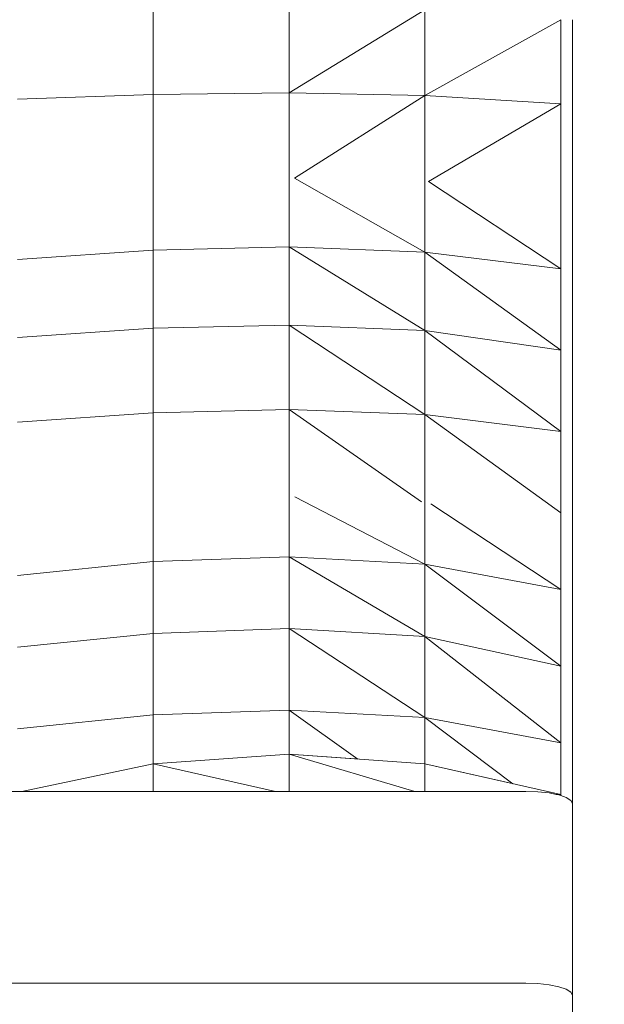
# Model space of a CAD drawing. Header units: millimetres. Extents: x -30280 to 100171, y -17460 to 4378.
# Tile 133 of 136: x 71432 to 71632, y -13092 to -12755. Entities that reach past the tile are written whole.
import ezdxf

# ---------------------------------------------------------------- set-up
doc = ezdxf.new("R2010")
doc.units = ezdxf.units.MM
doc.header["$MEASUREMENT"] = 0
doc.linetypes.add('Wipeout_Contour', pattern=[1000, 0, -1000])
doc.layers.add('Nuevo_09_EI_Mobiliari general', color=7, linetype='Continuous')
doc.layers.add('Nuevo_Ventanas Archicad', color=7, linetype='Continuous')
doc.layers.add('Nuevo_09_EI_Mobiliari general_Pluma_Nº__1', color=7, linetype='Continuous', lineweight=5)

# ---------------------------------------------------------------- blocks, each defined once
blk = doc.blocks.new('Elem Sección_266_3', base_point=(91863.52, -13459.98))
at = {"color": 254, "linetype": 'Wipeout_Contour', "lineweight": 0, "ltscale": 6281358.087819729}
blk.add_wipeout([(70779.33, -11399.98), (70779.33, -13409.98), (70885.03, -13409.98), (70885.03, -13222.72), (70869.03, -13222.72), (70869.03, -13105.29), (70869.03, -13083.96), (70869.03, -12765.01), (70869.03, -12755.4), (70869.03, -12709.76), (70869.57, -12705.67), (70871.17, -12701.85), (70873.03, -12699.46), (70873.03, -12697.89), (70874.61, -12697.89), (70877.03, -12696.05), (70880.89, -12694.47), (70885.03, -12693.93), (71605.03, -12693.93), (71609.17, -12694.47), (71613.03, -12696.05), (71615.45, -12697.89), (71617.03, -12697.89), (71617.03, -12699.46), (71618.88, -12701.85), (71620.48, -12705.67), (71621.03, -12709.76), (71621.03, -12755.4), (71621.03, -12765.01), (71621.03, -13083.96), (71621.03, -13105.29), (71621.03, -13222.72), (71605.03, -13222.72), (71605.03, -13409.98), (71819.32, -13409.98), (71819.32, -13222.72), (71803.32, -13222.72), (71803.32, -13158.54), (71803.32, -13115.54), (71803.32, -13083.96), (71803.32, -13077.32), (71803.32, -12765.01), (71803.32, -12755.4), (71803.32, -12709.76), (71803.87, -12705.67), (71805.47, -12701.85), (71807.32, -12699.46), (71807.32, -12697.89), (71808.9, -12697.89), (71811.32, -12696.05), (71815.18, -12694.47), (71819.32, -12693.93), (72539.32, -12693.93), (72543.46, -12694.47), (72547.32, -12696.05), (72549.74, -12697.89), (72551.32, -12697.89), (72551.32, -12699.46), (72553.18, -12701.85), (72554.78, -12705.67), (72555.32, -12709.76), (72555.32, -12755.4), (72555.32, -12765.01), (72555.32, -13077.32), (72555.32, -13083.96), (72555.32, -13115.54), (72555.32, -13158.54), (72555.32, -13222.72), (72539.32, -13222.72), (72539.32, -13409.98), (72718.36, -13409.98), (72718.36, -13222.72), (72702.36, -13222.72), (72702.36, -13158.54), (72702.36, -13139.56), (72702.36, -12709.76), (72702.9, -12705.67), (72704.5, -12701.85), (72706.36, -12699.46), (72706.36, -12697.89), (72707.94, -12697.89), (72710.36, -12696.05), (72714.22, -12694.47), (72718.36, -12693.93), (72752.42, -12693.93), (72752.42, -11399.98)], dxfattribs=at).dxf.layer = 'Nuevo_Ventanas Archicad'
blk = doc.blocks.new('Elem Sección_271_3', base_point=(91863.52, -13459.98))
at = {"color": 254, "linetype": 'Wipeout_Contour', "lineweight": 0, "ltscale": 218195.593169}
blk.add_wipeout([(71617.03, -12755.4), (71570.53, -12781.32), (71617.03, -12784.16)], dxfattribs=at).dxf.layer = 'Nuevo_09_EI_Mobiliari general'
at = {"color": 254, "linetype": 'Wipeout_Contour', "lineweight": 0, "ltscale": 218138.656276}
blk.add_wipeout([(71567.03, -13019.55), (71524.03, -13006.83), (71524.03, -13019.55)], dxfattribs=at).dxf.layer = 'Nuevo_09_EI_Mobiliari general'
at = {"color": 254, "linetype": 'Wipeout_Contour', "lineweight": 0, "ltscale": 218000.919611}
blk.add_wipeout([(71519.43, -13019.55), (71477.53, -13010.11), (71477.53, -13019.55)], dxfattribs=at).dxf.layer = 'Nuevo_09_EI_Mobiliari general'
at = {"color": 254, "linetype": 'Wipeout_Contour', "lineweight": 0, "ltscale": 509417.655805}
blk.add_wipeout([(71617.03, -13020.58), (71570.53, -13010.11), (71570.53, -13019.55), (71605.03, -13019.55), (71609.17, -13019.69), (71613.03, -13020.1), (71615.45, -13020.58)], dxfattribs=at).dxf.layer = 'Nuevo_09_EI_Mobiliari general'
at = {"color": 254, "linetype": 'Wipeout_Contour', "lineweight": 0, "ltscale": 291204.181576}
blk.add_wipeout([(71621.03, -13089.34), (71621.03, -13023.69), (71620.48, -13022.62), (71620.48, -13088.27)], dxfattribs=at).dxf.layer = 'Nuevo_09_EI_Mobiliari general'
at = {"color": 254, "linetype": 'Wipeout_Contour', "lineweight": 0, "ltscale": 218145.028366}
blk.add_wipeout([(71617.03, -12755.4), (71570.53, -12752.07), (71570.53, -12781.32)], dxfattribs=at).dxf.layer = 'Nuevo_09_EI_Mobiliari general'
at = {"color": 254, "linetype": 'Wipeout_Contour', "lineweight": 0, "ltscale": 290926.36885}
blk.add_wipeout([(71524.03, -13006.83), (71567.03, -13019.55), (71570.53, -13019.55), (71570.53, -13010.11)], dxfattribs=at).dxf.layer = 'Nuevo_09_EI_Mobiliari general'
at = {"color": 254, "linetype": 'Wipeout_Contour', "lineweight": 0, "ltscale": 291161.343842}
blk.add_wipeout([(71617.03, -13020.58), (71615.45, -13020.58), (71616.34, -13020.76), (71617.03, -13020.99)], dxfattribs=at).dxf.layer = 'Nuevo_09_EI_Mobiliari general'
at = {"color": 254, "linetype": 'Wipeout_Contour', "lineweight": 0, "ltscale": 291199.221631}
blk.add_wipeout([(71620.48, -13088.27), (71620.48, -13022.62), (71618.88, -13021.62), (71618.88, -13087.27)], dxfattribs=at).dxf.layer = 'Nuevo_09_EI_Mobiliari general'
at = {"color": 254, "linetype": 'Wipeout_Contour', "lineweight": 0, "ltscale": 218258.813269}
blk.add_wipeout([(71570.53, -13010.11), (71600.69, -13016.91), (71570.53, -12994.29)], dxfattribs=at).dxf.layer = 'Nuevo_09_EI_Mobiliari general'
at = {"color": 254, "linetype": 'Wipeout_Contour', "lineweight": 0, "ltscale": 290742.317841}
blk.add_wipeout([(71477.53, -13010.11), (71519.43, -13019.55), (71524.03, -13019.55), (71524.03, -13006.83)], dxfattribs=at).dxf.layer = 'Nuevo_09_EI_Mobiliari general'
at = {"color": 254, "linetype": 'Wipeout_Contour', "lineweight": 0, "ltscale": 291190.408218}
blk.add_wipeout([(71618.88, -13087.27), (71618.88, -13021.62), (71616.34, -13020.76), (71616.34, -13086.41)], dxfattribs=at).dxf.layer = 'Nuevo_09_EI_Mobiliari general'
at = {"color": 254, "linetype": 'Wipeout_Contour', "lineweight": 0, "ltscale": 218112.557153}
blk.add_wipeout([(71524.03, -12991.7), (71524.03, -13006.83), (71547.59, -13008.5)], dxfattribs=at).dxf.layer = 'Nuevo_09_EI_Mobiliari general'
at = {"color": 254, "linetype": 'Wipeout_Contour', "lineweight": 0, "ltscale": 217914.456302}
blk.add_wipeout([(71432.55, -13019.55), (71477.53, -13019.55), (71477.53, -13010.11)], dxfattribs=at).dxf.layer = 'Nuevo_09_EI_Mobiliari general'
at = {"color": 254, "linetype": 'Wipeout_Contour', "lineweight": 0, "ltscale": 291178.34193}
blk.add_wipeout([(71616.34, -13086.41), (71616.34, -13020.76), (71613.03, -13020.1), (71613.03, -13085.75)], dxfattribs=at).dxf.layer = 'Nuevo_09_EI_Mobiliari general'
at = {"color": 254, "linetype": 'Wipeout_Contour', "lineweight": 0, "ltscale": 291163.845053}
blk.add_wipeout([(71613.03, -13085.75), (71613.03, -13020.1), (71609.17, -13019.69), (71609.17, -13085.34)], dxfattribs=at).dxf.layer = 'Nuevo_09_EI_Mobiliari general'
at = {"color": 254, "linetype": 'Wipeout_Contour', "lineweight": 0, "ltscale": 291147.905532}
blk.add_wipeout([(71609.17, -13085.34), (71609.17, -13019.69), (71605.03, -13019.55), (71605.03, -13085.2)], dxfattribs=at).dxf.layer = 'Nuevo_09_EI_Mobiliari general'
at = {"color": 254, "linetype": 'Wipeout_Contour', "lineweight": 0, "ltscale": 289723.283527}
blk.add_wipeout([(71605.03, -13085.2), (71605.03, -13019.55), (70885.03, -13019.55), (70885.03, -13085.2)], dxfattribs=at).dxf.layer = 'Nuevo_09_EI_Mobiliari general'
at = {"color": 254, "linetype": 'Wipeout_Contour', "lineweight": 0, "ltscale": 291093.177194}
blk.add_wipeout([(71617.03, -13002.91), (71570.53, -12994.29), (71600.69, -13016.91), (71617.03, -13020.58)], dxfattribs=at).dxf.layer = 'Nuevo_09_EI_Mobiliari general'
at = {"color": 254, "linetype": 'Wipeout_Contour', "lineweight": 0, "ltscale": 3766830.649187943}
blk.add_wipeout([(70869.03, -13158.54), (70885.03, -13158.54), (70885.03, -13096.58), (70935.03, -13096.58), (70935.03, -13095.52), (70982.72, -13095.52), (70982.72, -13096.58), (71016.79, -13096.58), (71016.79, -13095.52), (71064.48, -13095.52), (71064.48, -13096.58), (71098.54, -13096.58), (71098.54, -13095.52), (71146.24, -13095.52), (71146.24, -13096.58), (71180.3, -13096.58), (71180.3, -13095.52), (71227.99, -13095.52), (71227.99, -13096.58), (71262.06, -13096.58), (71262.06, -13095.52), (71309.75, -13095.52), (71309.75, -13096.58), (71343.82, -13096.58), (71343.82, -13095.52), (71391.51, -13095.52), (71391.51, -13096.58), (71425.58, -13096.58), (71425.58, -13095.52), (71473.27, -13095.52), (71473.27, -13096.58), (71507.34, -13096.58), (71507.34, -13095.52), (71555.03, -13095.52), (71555.03, -13096.58), (71605.03, -13096.58), (71605.03, -13158.54), (71621.03, -13158.54), (71621.03, -13089.34), (71620.48, -13088.27), (71618.88, -13087.27), (71616.34, -13086.41), (71613.03, -13085.75), (71609.17, -13085.34), (71605.03, -13085.2), (70885.03, -13085.2), (70880.89, -13085.34), (70877.03, -13085.75), (70873.71, -13086.41), (70871.17, -13087.27), (70869.57, -13088.27), (70869.03, -13089.34)], dxfattribs=at).dxf.layer = 'Nuevo_09_EI_Mobiliari general'
at = {"layer": 'Nuevo_09_EI_Mobiliari general_Pluma_Nº__1', "color": 7, "linetype": 'Continuous', "lineweight": 5}
for p, q in [((71609.17, -13019.69), (71605.03, -13019.55)), ((71613.03, -13020.1), (71609.17, -13019.69)), ((71605.03, -13085.2), (70885.03, -13085.2)), ((71609.17, -13085.34), (71605.03, -13085.2)), ((71613.03, -13085.75), (71609.17, -13085.34)), ((71616.34, -13086.41), (71613.03, -13085.75)), ((71618.88, -13087.27), (71616.34, -13086.41)), ((71620.48, -13088.27), (71618.88, -13087.27)), ((71621.03, -13089.34), (71620.48, -13088.27)), ((71621.03, -13158.54), (71621.03, -13089.34))]:
    blk.add_line(p, q, dxfattribs=at)
at = {"color": 254, "linetype": 'Wipeout_Contour', "lineweight": 0, "ltscale": 290898.420927}
blk.add_wipeout([(71570.53, -12994.29), (71524.03, -12991.7), (71547.59, -13008.5), (71570.53, -13010.11)], dxfattribs=at).dxf.layer = 'Nuevo_09_EI_Mobiliari general'
at = {"layer": 'Nuevo_09_EI_Mobiliari general_Pluma_Nº__1', "color": 7, "linetype": 'Continuous', "lineweight": 5}
blk.add_line((71570.53, -13019.55), (71570.53, -13010.11), dxfattribs=at)
at = {"color": 254, "linetype": 'Wipeout_Contour', "lineweight": 0, "ltscale": 218264.626044}
blk.add_wipeout([(71617.03, -13002.91), (71570.53, -12966.57), (71570.53, -12994.29)], dxfattribs=at).dxf.layer = 'Nuevo_09_EI_Mobiliari general'
at = {"color": 254, "linetype": 'Wipeout_Contour', "lineweight": 0, "ltscale": 290692.238457}
blk.add_wipeout([(71524.03, -12991.7), (71477.53, -12993.33), (71477.53, -13010.11), (71524.03, -13006.83)], dxfattribs=at).dxf.layer = 'Nuevo_09_EI_Mobiliari general'
at = {"layer": 'Nuevo_09_EI_Mobiliari general_Pluma_Nº__1', "color": 7, "linetype": 'Continuous', "lineweight": 5}
for p in [(71570.53, -13010.11), (71524.03, -13019.55), (71567.03, -13019.55)]:
    blk.add_line(p, (71524.03, -13006.83), dxfattribs=at)
at = {"color": 254, "linetype": 'Wipeout_Contour', "lineweight": 0, "ltscale": 218306.164796}
blk.add_wipeout([(71617.03, -13002.91), (71617.03, -12976.67), (71570.53, -12966.57)], dxfattribs=at).dxf.layer = 'Nuevo_09_EI_Mobiliari general'
at = {"color": 254, "linetype": 'Wipeout_Contour', "lineweight": 0, "ltscale": 363122.5504}
blk.add_wipeout([(71431.03, -12998.12), (71431.03, -13019.55), (71432.55, -13019.55), (71477.53, -13010.11), (71477.53, -12993.33)], dxfattribs=at).dxf.layer = 'Nuevo_09_EI_Mobiliari general'
at = {"layer": 'Nuevo_09_EI_Mobiliari general_Pluma_Nº__1', "color": 7, "linetype": 'Continuous', "lineweight": 5}
for p, q in [((71524.03, -13006.83), (71477.53, -13010.11)), ((71477.53, -13010.11), (71432.55, -13019.55)), ((71477.53, -13019.55), (71477.53, -13010.11)), ((71519.43, -13019.55), (71477.53, -13010.11)), ((71605.03, -13019.55), (70885.03, -13019.55))]:
    blk.add_line(p, q, dxfattribs=at)
at = {"color": 254, "linetype": 'Wipeout_Contour', "lineweight": 0, "ltscale": 218124.899665}
blk.add_wipeout([(71570.53, -12994.29), (71524.03, -12963.82), (71524.03, -12991.7)], dxfattribs=at).dxf.layer = 'Nuevo_09_EI_Mobiliari general'
at = {"color": 254, "linetype": 'Wipeout_Contour', "lineweight": 0, "ltscale": 218165.037405}
blk.add_wipeout([(71570.53, -12994.29), (71570.53, -12966.57), (71524.03, -12963.82)], dxfattribs=at).dxf.layer = 'Nuevo_09_EI_Mobiliari general'
at = {"layer": 'Nuevo_09_EI_Mobiliari general_Pluma_Nº__1', "color": 7, "linetype": 'Continuous', "lineweight": 5}
for p in [(71570.53, -13010.11), (71600.69, -13016.91)]:
    blk.add_line(p, (71570.53, -12994.29), dxfattribs=at)
at = {"color": 254, "linetype": 'Wipeout_Contour', "lineweight": 0, "ltscale": 218250.57422}
blk.add_wipeout([(71617.03, -12976.67), (71570.53, -12941.8), (71570.53, -12966.57)], dxfattribs=at).dxf.layer = 'Nuevo_09_EI_Mobiliari general'
at = {"color": 254, "linetype": 'Wipeout_Contour', "lineweight": 0, "ltscale": 290676.585771}
blk.add_wipeout([(71524.03, -12991.7), (71524.03, -12963.82), (71477.53, -12965.45), (71477.53, -12993.33)], dxfattribs=at).dxf.layer = 'Nuevo_09_EI_Mobiliari general'
at = {"layer": 'Nuevo_09_EI_Mobiliari general_Pluma_Nº__1', "color": 7, "linetype": 'Continuous', "lineweight": 5}
for p in [(71570.53, -12994.29), (71524.03, -13006.83), (71547.59, -13008.5)]:
    blk.add_line(p, (71524.03, -12991.7), dxfattribs=at)
at = {"color": 254, "linetype": 'Wipeout_Contour', "lineweight": 0, "ltscale": 218292.387919}
blk.add_wipeout([(71617.03, -12976.67), (71617.03, -12950.42), (71570.53, -12941.8)], dxfattribs=at).dxf.layer = 'Nuevo_09_EI_Mobiliari general'
at = {"color": 254, "linetype": 'Wipeout_Contour', "lineweight": 0, "ltscale": 290495.875306}
blk.add_wipeout([(71477.53, -12993.33), (71477.53, -12965.45), (71431.03, -12970.24), (71431.03, -12998.12)], dxfattribs=at).dxf.layer = 'Nuevo_09_EI_Mobiliari general'
at = {"layer": 'Nuevo_09_EI_Mobiliari general_Pluma_Nº__1', "color": 7, "linetype": 'Continuous', "lineweight": 5}
for p, q in [((71524.03, -12991.7), (71477.53, -12993.33)), ((71477.53, -12993.33), (71431.03, -12998.12)), ((71477.53, -13010.11), (71477.53, -12993.33))]:
    blk.add_line(p, q, dxfattribs=at)
at = {"color": 254, "linetype": 'Wipeout_Contour', "lineweight": 0, "ltscale": 218110.588413}
blk.add_wipeout([(71570.53, -12966.57), (71524.03, -12939.21), (71524.03, -12963.82)], dxfattribs=at).dxf.layer = 'Nuevo_09_EI_Mobiliari general'
at = {"color": 254, "linetype": 'Wipeout_Contour', "lineweight": 0, "ltscale": 218151.294101}
blk.add_wipeout([(71570.53, -12966.57), (71570.53, -12941.8), (71524.03, -12939.21)], dxfattribs=at).dxf.layer = 'Nuevo_09_EI_Mobiliari general'
at = {"layer": 'Nuevo_09_EI_Mobiliari general_Pluma_Nº__1', "color": 7, "linetype": 'Continuous', "lineweight": 5}
blk.add_line((71570.53, -12994.29), (71570.53, -12966.57), dxfattribs=at)
at = {"color": 254, "linetype": 'Wipeout_Contour', "lineweight": 0, "ltscale": 290967.561138}
blk.add_wipeout([(71570.53, -12920.45), (71570.53, -12941.8), (71617.03, -12950.42), (71572.51, -12921.17)], dxfattribs=at).dxf.layer = 'Nuevo_09_EI_Mobiliari general'
at = {"color": 254, "linetype": 'Wipeout_Contour', "lineweight": 0, "ltscale": 290657.853459}
blk.add_wipeout([(71524.03, -12963.82), (71524.03, -12939.21), (71477.53, -12940.84), (71477.53, -12965.45)], dxfattribs=at).dxf.layer = 'Nuevo_09_EI_Mobiliari general'
at = {"layer": 'Nuevo_09_EI_Mobiliari general_Pluma_Nº__1', "color": 7, "linetype": 'Continuous', "lineweight": 5}
for p in [(71570.53, -12966.57), (71524.03, -12991.7), (71570.53, -12994.29)]:
    blk.add_line(p, (71524.03, -12963.82), dxfattribs=at)
at = {"color": 254, "linetype": 'Wipeout_Contour', "lineweight": 0, "ltscale": 290781.736854}
blk.add_wipeout([(71525.94, -12918.74), (71524.03, -12918.61), (71524.03, -12939.21), (71570.53, -12941.8)], dxfattribs=at).dxf.layer = 'Nuevo_09_EI_Mobiliari general'
at = {"color": 254, "linetype": 'Wipeout_Contour', "lineweight": 0, "ltscale": 218281.304086}
blk.add_wipeout([(71572.51, -12921.17), (71617.03, -12950.42), (71617.03, -12924.18)], dxfattribs=at).dxf.layer = 'Nuevo_09_EI_Mobiliari general'
at = {"color": 254, "linetype": 'Wipeout_Contour', "lineweight": 0, "ltscale": 290477.126695}
blk.add_wipeout([(71477.53, -12965.45), (71477.53, -12940.84), (71431.03, -12945.63), (71431.03, -12970.24)], dxfattribs=at).dxf.layer = 'Nuevo_09_EI_Mobiliari general'
at = {"layer": 'Nuevo_09_EI_Mobiliari general_Pluma_Nº__1', "color": 7, "linetype": 'Continuous', "lineweight": 5}
for p, q in [((71524.03, -12963.82), (71477.53, -12965.45)), ((71477.53, -12965.45), (71431.03, -12970.24)), ((71477.53, -12993.33), (71477.53, -12965.45))]:
    blk.add_line(p, q, dxfattribs=at)
at = {"color": 254, "linetype": 'Wipeout_Contour', "lineweight": 0, "ltscale": 290641.709452}
blk.add_wipeout([(71524.03, -12939.21), (71524.03, -12918.61), (71477.53, -12920.03), (71477.53, -12940.84)], dxfattribs=at).dxf.layer = 'Nuevo_09_EI_Mobiliari general'
at = {"color": 254, "linetype": 'Wipeout_Contour', "lineweight": 0, "ltscale": 290867.01943}
blk.add_wipeout([(71525.94, -12918.74), (71570.53, -12941.8), (71570.53, -12920.45), (71569.32, -12920.43)], dxfattribs=at).dxf.layer = 'Nuevo_09_EI_Mobiliari general'
at = {"layer": 'Nuevo_09_EI_Mobiliari general_Pluma_Nº__1', "color": 7, "linetype": 'Continuous', "lineweight": 5}
for p, q in [((71570.53, -12941.8), (71524.03, -12939.21)), ((71524.03, -12963.82), (71524.03, -12939.21)), ((71570.53, -12966.57), (71524.03, -12939.21)), ((71570.53, -12966.57), (71570.53, -12941.8))]:
    blk.add_line(p, q, dxfattribs=at)
at = {"color": 254, "linetype": 'Wipeout_Contour', "lineweight": 0, "ltscale": 290953.985046}
blk.add_wipeout([(71570.53, -12890.56), (71570.53, -12920.45), (71572.51, -12921.17), (71617.03, -12924.18)], dxfattribs=at).dxf.layer = 'Nuevo_09_EI_Mobiliari general'
at = {"color": 254, "linetype": 'Wipeout_Contour', "lineweight": 0, "ltscale": 290460.812847}
blk.add_wipeout([(71477.53, -12920.03), (71431.03, -12924.18), (71431.03, -12945.63), (71477.53, -12940.84)], dxfattribs=at).dxf.layer = 'Nuevo_09_EI_Mobiliari general'
at = {"layer": 'Nuevo_09_EI_Mobiliari general_Pluma_Nº__1', "color": 7, "linetype": 'Continuous', "lineweight": 5}
for p, q in [((71477.53, -12940.84), (71431.03, -12945.63)), ((71524.03, -12939.21), (71477.53, -12940.84)), ((71477.53, -12965.45), (71477.53, -12940.84))]:
    blk.add_line(p, q, dxfattribs=at)
at = {"color": 254, "linetype": 'Wipeout_Contour', "lineweight": 0, "ltscale": 218264.33474}
blk.add_wipeout([(71570.53, -12890.56), (71617.03, -12924.18), (71617.03, -12896.36)], dxfattribs=at).dxf.layer = 'Nuevo_09_EI_Mobiliari general'
at = {"color": 254, "linetype": 'Wipeout_Contour', "lineweight": 0, "ltscale": 290767.970256}
blk.add_wipeout([(71524.03, -12888.82), (71524.03, -12918.61), (71525.94, -12918.74), (71569.32, -12920.43)], dxfattribs=at).dxf.layer = 'Nuevo_09_EI_Mobiliari general'
at = {"color": 254, "linetype": 'Wipeout_Contour', "lineweight": 0, "ltscale": 290850.881679}
blk.add_wipeout([(71524.03, -12888.82), (71569.32, -12920.43), (71570.53, -12920.45), (71570.53, -12890.56)], dxfattribs=at).dxf.layer = 'Nuevo_09_EI_Mobiliari general'
at = {"layer": 'Nuevo_09_EI_Mobiliari general_Pluma_Nº__1', "color": 7, "linetype": 'Continuous', "lineweight": 5}
for q in [(71525.94, -12918.74), (71570.53, -12920.45)]:
    blk.add_line((71570.53, -12941.8), q, dxfattribs=at)
at = {"color": 254, "linetype": 'Wipeout_Contour', "lineweight": 0, "ltscale": 218208.608986}
blk.add_wipeout([(71570.53, -12861.76), (71570.53, -12890.56), (71617.03, -12896.36)], dxfattribs=at).dxf.layer = 'Nuevo_09_EI_Mobiliari general'
at = {"color": 254, "linetype": 'Wipeout_Contour', "lineweight": 0, "ltscale": 290623.702086}
blk.add_wipeout([(71524.03, -12888.82), (71477.53, -12889.92), (71477.53, -12920.03), (71524.03, -12918.61)], dxfattribs=at).dxf.layer = 'Nuevo_09_EI_Mobiliari general'
at = {"layer": 'Nuevo_09_EI_Mobiliari general_Pluma_Nº__1', "color": 7, "linetype": 'Continuous', "lineweight": 5}
blk.add_line((71524.03, -12939.21), (71524.03, -12918.61), dxfattribs=at)
at = {"color": 254, "linetype": 'Wipeout_Contour', "lineweight": 0, "ltscale": 218249.379846}
blk.add_wipeout([(71570.53, -12861.76), (71617.03, -12896.36), (71617.03, -12868.55)], dxfattribs=at).dxf.layer = 'Nuevo_09_EI_Mobiliari general'
at = {"color": 254, "linetype": 'Wipeout_Contour', "lineweight": 0, "ltscale": 290442.4158}
blk.add_wipeout([(71477.53, -12889.92), (71431.03, -12893.14), (71431.03, -12924.18), (71477.53, -12920.03)], dxfattribs=at).dxf.layer = 'Nuevo_09_EI_Mobiliari general'
at = {"layer": 'Nuevo_09_EI_Mobiliari general_Pluma_Nº__1', "color": 7, "linetype": 'Continuous', "lineweight": 5}
blk.add_line((71477.53, -12940.84), (71477.53, -12920.03), dxfattribs=at)
at = {"color": 254, "linetype": 'Wipeout_Contour', "lineweight": 0, "ltscale": 218069.67024}
blk.add_wipeout([(71570.53, -12890.56), (71524.03, -12859.91), (71524.03, -12888.82)], dxfattribs=at).dxf.layer = 'Nuevo_09_EI_Mobiliari general'
at = {"color": 254, "linetype": 'Wipeout_Contour', "lineweight": 0, "ltscale": 218109.501809}
blk.add_wipeout([(71570.53, -12890.56), (71570.53, -12861.76), (71524.03, -12859.91)], dxfattribs=at).dxf.layer = 'Nuevo_09_EI_Mobiliari general'
at = {"layer": 'Nuevo_09_EI_Mobiliari general_Pluma_Nº__1', "color": 7, "linetype": 'Continuous', "lineweight": 5}
blk.add_line((71570.53, -12920.45), (71570.53, -12890.56), dxfattribs=at)
at = {"color": 254, "linetype": 'Wipeout_Contour', "lineweight": 0, "ltscale": 218193.838061}
blk.add_wipeout([(71570.53, -12834.93), (71570.53, -12861.76), (71617.03, -12868.55)], dxfattribs=at).dxf.layer = 'Nuevo_09_EI_Mobiliari general'
at = {"color": 254, "linetype": 'Wipeout_Contour', "lineweight": 0, "ltscale": 290602.816496}
blk.add_wipeout([(71524.03, -12888.82), (71524.03, -12859.91), (71477.53, -12861), (71477.53, -12889.92)], dxfattribs=at).dxf.layer = 'Nuevo_09_EI_Mobiliari general'
at = {"layer": 'Nuevo_09_EI_Mobiliari general_Pluma_Nº__1', "color": 7, "linetype": 'Continuous', "lineweight": 5}
for p in [(71570.53, -12890.56), (71524.03, -12918.61), (71569.32, -12920.43)]:
    blk.add_line(p, (71524.03, -12888.82), dxfattribs=at)
at = {"color": 254, "linetype": 'Wipeout_Contour', "lineweight": 0, "ltscale": 218234.796962}
blk.add_wipeout([(71617.03, -12868.55), (71617.03, -12840.73), (71570.53, -12834.93)], dxfattribs=at).dxf.layer = 'Nuevo_09_EI_Mobiliari general'
at = {"color": 254, "linetype": 'Wipeout_Contour', "lineweight": 0, "ltscale": 290421.295207}
blk.add_wipeout([(71431.03, -12893.14), (71477.53, -12889.92), (71477.53, -12861), (71431.03, -12864.23)], dxfattribs=at).dxf.layer = 'Nuevo_09_EI_Mobiliari general'
at = {"layer": 'Nuevo_09_EI_Mobiliari general_Pluma_Nº__1', "color": 7, "linetype": 'Continuous', "lineweight": 5}
for p, q in [((71477.53, -12889.92), (71431.03, -12893.14)), ((71524.03, -12888.82), (71477.53, -12889.92)), ((71477.53, -12920.03), (71477.53, -12889.92))]:
    blk.add_line(p, q, dxfattribs=at)
at = {"color": 254, "linetype": 'Wipeout_Contour', "lineweight": 0, "ltscale": 218054.723343}
blk.add_wipeout([(71524.03, -12833.19), (71524.03, -12859.91), (71570.53, -12861.76)], dxfattribs=at).dxf.layer = 'Nuevo_09_EI_Mobiliari general'
at = {"color": 254, "linetype": 'Wipeout_Contour', "lineweight": 0, "ltscale": 218094.938419}
blk.add_wipeout([(71524.03, -12833.19), (71570.53, -12861.76), (71570.53, -12834.93)], dxfattribs=at).dxf.layer = 'Nuevo_09_EI_Mobiliari general'
at = {"layer": 'Nuevo_09_EI_Mobiliari general_Pluma_Nº__1', "color": 7, "linetype": 'Continuous', "lineweight": 5}
blk.add_line((71570.53, -12890.56), (71570.53, -12861.76), dxfattribs=at)
at = {"color": 254, "linetype": 'Wipeout_Contour', "lineweight": 0, "ltscale": 290889.480297}
blk.add_wipeout([(71571.71, -12810.8), (71570.53, -12810.68), (71570.53, -12834.93), (71617.03, -12840.73)], dxfattribs=at).dxf.layer = 'Nuevo_09_EI_Mobiliari general'
at = {"color": 254, "linetype": 'Wipeout_Contour', "lineweight": 0, "ltscale": 290583.118901}
blk.add_wipeout([(71477.53, -12834.29), (71477.53, -12861), (71524.03, -12859.91), (71524.03, -12833.19)], dxfattribs=at).dxf.layer = 'Nuevo_09_EI_Mobiliari general'
at = {"layer": 'Nuevo_09_EI_Mobiliari general_Pluma_Nº__1', "color": 7, "linetype": 'Continuous', "lineweight": 5}
for p in [(71570.53, -12861.76), (71524.03, -12888.82), (71570.53, -12890.56)]:
    blk.add_line(p, (71524.03, -12859.91), dxfattribs=at)
at = {"color": 254, "linetype": 'Wipeout_Contour', "lineweight": 0, "ltscale": 218221.87095}
blk.add_wipeout([(71617.03, -12812.92), (71571.71, -12810.8), (71617.03, -12840.73)], dxfattribs=at).dxf.layer = 'Nuevo_09_EI_Mobiliari general'
at = {"color": 254, "linetype": 'Wipeout_Contour', "lineweight": 0, "ltscale": 290401.581988}
blk.add_wipeout([(71477.53, -12834.29), (71431.03, -12837.51), (71431.03, -12864.23), (71477.53, -12861)], dxfattribs=at).dxf.layer = 'Nuevo_09_EI_Mobiliari general'
at = {"layer": 'Nuevo_09_EI_Mobiliari general_Pluma_Nº__1', "color": 7, "linetype": 'Continuous', "lineweight": 5}
for p, q in [((71524.03, -12859.91), (71477.53, -12861)), ((71477.53, -12861), (71431.03, -12864.23)), ((71477.53, -12889.92), (71477.53, -12861))]:
    blk.add_line(p, q, dxfattribs=at)
at = {"color": 254, "linetype": 'Wipeout_Contour', "lineweight": 0, "ltscale": 290705.313455}
blk.add_wipeout([(71570.53, -12834.93), (71525.86, -12809.63), (71524.03, -12809.58), (71524.03, -12833.19)], dxfattribs=at).dxf.layer = 'Nuevo_09_EI_Mobiliari general'
at = {"color": 254, "linetype": 'Wipeout_Contour', "lineweight": 0, "ltscale": 290565.289508}
blk.add_wipeout([(71524.03, -12833.19), (71524.03, -12809.58), (71477.53, -12810.43), (71477.53, -12834.29)], dxfattribs=at).dxf.layer = 'Nuevo_09_EI_Mobiliari general'
at = {"color": 254, "linetype": 'Wipeout_Contour', "lineweight": 0, "ltscale": 218083.568518}
blk.add_wipeout([(71570.53, -12834.93), (71570.53, -12810.68), (71525.86, -12809.63)], dxfattribs=at).dxf.layer = 'Nuevo_09_EI_Mobiliari general'
at = {"layer": 'Nuevo_09_EI_Mobiliari general_Pluma_Nº__1', "color": 7, "linetype": 'Continuous', "lineweight": 5}
for p, q in [((71570.53, -12834.93), (71524.03, -12833.19)), ((71524.03, -12859.91), (71524.03, -12833.19)), ((71570.53, -12861.76), (71524.03, -12833.19)), ((71570.53, -12861.76), (71570.53, -12834.93))]:
    blk.add_line(p, q, dxfattribs=at)
at = {"color": 254, "linetype": 'Wipeout_Contour', "lineweight": 0, "ltscale": 218212.058995}
blk.add_wipeout([(71617.03, -12784.16), (71571.71, -12810.8), (71617.03, -12812.92)], dxfattribs=at).dxf.layer = 'Nuevo_09_EI_Mobiliari general'
at = {"color": 254, "linetype": 'Wipeout_Contour', "lineweight": 0, "ltscale": 290383.561423}
blk.add_wipeout([(71431.03, -12812.92), (71431.03, -12837.51), (71477.53, -12834.29), (71477.53, -12810.43)], dxfattribs=at).dxf.layer = 'Nuevo_09_EI_Mobiliari general'
at = {"layer": 'Nuevo_09_EI_Mobiliari general_Pluma_Nº__1', "color": 7, "linetype": 'Continuous', "lineweight": 5}
for p, q in [((71524.03, -12833.19), (71477.53, -12834.29)), ((71477.53, -12834.29), (71431.03, -12837.51)), ((71477.53, -12861), (71477.53, -12834.29))]:
    blk.add_line(p, q, dxfattribs=at)
at = {"color": 254, "linetype": 'Wipeout_Contour', "lineweight": 0, "ltscale": 290870.122621}
blk.add_wipeout([(71617.03, -12784.16), (71570.53, -12781.32), (71570.53, -12810.68), (71571.71, -12810.8)], dxfattribs=at).dxf.layer = 'Nuevo_09_EI_Mobiliari general'
at = {"color": 254, "linetype": 'Wipeout_Contour', "lineweight": 0, "ltscale": 218057.040409}
blk.add_wipeout([(71570.53, -12752.07), (71524.03, -12780.46), (71570.53, -12781.32)], dxfattribs=at).dxf.layer = 'Nuevo_09_EI_Mobiliari general'
at = {"color": 254, "linetype": 'Wipeout_Contour', "lineweight": 0, "ltscale": 363753.955071}
blk.add_wipeout([(71617.03, -12755.4), (71617.03, -12784.16), (71617.03, -12812.92), (71621.03, -12812.92), (71621.03, -12755.4)], dxfattribs=at).dxf.layer = 'Nuevo_09_EI_Mobiliari general'
at = {"layer": 'Nuevo_09_EI_Mobiliari general_Pluma_Nº__1', "color": 7, "linetype": 'Continuous', "lineweight": 5}
blk.add_line((71617.03, -12755.4), (71617.03, -12784.16), dxfattribs=at)
at = {"color": 254, "linetype": 'Wipeout_Contour', "lineweight": 0, "ltscale": 218006.786927}
blk.add_wipeout([(71570.53, -12752.07), (71524.03, -12751.17), (71524.03, -12780.46)], dxfattribs=at).dxf.layer = 'Nuevo_09_EI_Mobiliari general'
at = {"color": 254, "linetype": 'Wipeout_Contour', "lineweight": 0, "ltscale": 363833.3662}
blk.add_wipeout([(71617.03, -12896.36), (71617.03, -12924.18), (71621.03, -12924.18), (71621.03, -12812.92), (71617.03, -12812.92)], dxfattribs=at).dxf.layer = 'Nuevo_09_EI_Mobiliari general'
at = {"layer": 'Nuevo_09_EI_Mobiliari general_Pluma_Nº__1', "color": 7, "linetype": 'Continuous', "lineweight": 5}
for p, q in [((71621.03, -12755.4), (71621.03, -12812.92)), ((71617.03, -12784.16), (71617.03, -12812.92)), ((71617.03, -12840.73), (71617.03, -12812.92)), ((71617.03, -12840.73), (71570.53, -12834.93)), ((71617.03, -12868.55), (71570.53, -12834.93)), ((71617.03, -12868.55), (71617.03, -12840.73)), ((71617.03, -12868.55), (71570.53, -12861.76)), ((71617.03, -12896.36), (71570.53, -12861.76)), ((71617.03, -12896.36), (71617.03, -12868.55)), ((71617.03, -12896.36), (71570.53, -12890.56))]:
    blk.add_line(p, q, dxfattribs=at)
at = {"color": 254, "linetype": 'Wipeout_Contour', "lineweight": 0, "ltscale": 218074.286256}
blk.add_wipeout([(71570.53, -12781.32), (71525.86, -12809.63), (71570.53, -12810.68)], dxfattribs=at).dxf.layer = 'Nuevo_09_EI_Mobiliari general'
at = {"color": 254, "linetype": 'Wipeout_Contour', "lineweight": 0, "ltscale": 436725.945698}
blk.add_wipeout([(71617.03, -12924.18), (71617.03, -13020.99), (71618.88, -13021.62), (71620.48, -13022.62), (71621.03, -13023.69), (71621.03, -12924.18)], dxfattribs=at).dxf.layer = 'Nuevo_09_EI_Mobiliari general'
at = {"layer": 'Nuevo_09_EI_Mobiliari general_Pluma_Nº__1', "color": 7, "linetype": 'Continuous', "lineweight": 5}
for p, q in [((71621.03, -12812.92), (71621.03, -12924.18)), ((71617.03, -12924.18), (71570.53, -12890.56)), ((71617.03, -12924.18), (71617.03, -12896.36)), ((71617.03, -12950.42), (71572.51, -12921.17)), ((71617.03, -12950.42), (71617.03, -12924.18)), ((71621.03, -12924.18), (71621.03, -13023.69)), ((71617.03, -12950.42), (71570.53, -12941.8)), ((71617.03, -12976.67), (71570.53, -12941.8)), ((71617.03, -12976.67), (71617.03, -12950.42)), ((71617.03, -12976.67), (71570.53, -12966.57)), ((71617.03, -13002.91), (71570.53, -12966.57)), ((71617.03, -13002.91), (71617.03, -12976.67)), ((71617.03, -13002.91), (71570.53, -12994.29)), ((71617.03, -13020.58), (71617.03, -13002.91)), ((71617.03, -13020.58), (71570.53, -13010.11)), ((71615.45, -13020.58), (71613.03, -13020.1)), ((71617.03, -13020.58), (71615.45, -13020.58)), ((71616.34, -13020.76), (71615.45, -13020.58)), ((71617.03, -13020.99), (71616.34, -13020.76)), ((71617.03, -13020.99), (71617.03, -13020.58)), ((71618.88, -13021.62), (71617.03, -13020.99)), ((71620.48, -13022.62), (71618.88, -13021.62)), ((71621.03, -13023.69), (71620.48, -13022.62)), ((71621.03, -13089.34), (71621.03, -13023.69))]:
    blk.add_line(p, q, dxfattribs=at)
at = {"color": 254, "linetype": 'Wipeout_Contour', "lineweight": 0, "ltscale": 290686.59194}
blk.add_wipeout([(71570.53, -12781.32), (71524.03, -12780.46), (71524.03, -12809.58), (71525.86, -12809.63)], dxfattribs=at).dxf.layer = 'Nuevo_09_EI_Mobiliari general'
at = {"layer": 'Nuevo_09_EI_Mobiliari general_Pluma_Nº__1', "color": 7, "linetype": 'Continuous', "lineweight": 5}
for p, q in [((71570.53, -12752.07), (71570.53, -12781.32)), ((71617.03, -12755.4), (71570.53, -12781.32)), ((71570.53, -12781.32), (71525.86, -12809.63)), ((71570.53, -12781.32), (71570.53, -12810.68)), ((71617.03, -12784.16), (71570.53, -12781.32)), ((71617.03, -12784.16), (71571.71, -12810.8)), ((71570.53, -12834.93), (71525.86, -12809.63)), ((71570.53, -12834.93), (71570.53, -12810.68)), ((71617.03, -12840.73), (71571.71, -12810.8))]:
    blk.add_line(p, q, dxfattribs=at)
at = {"color": 254, "linetype": 'Wipeout_Contour', "lineweight": 0, "ltscale": 290525.987527}
blk.add_wipeout([(71524.03, -12751.17), (71477.53, -12751.7), (71477.53, -12781), (71524.03, -12780.46)], dxfattribs=at).dxf.layer = 'Nuevo_09_EI_Mobiliari general'
at = {"color": 254, "linetype": 'Wipeout_Contour', "lineweight": 0, "ltscale": 290546.597696}
blk.add_wipeout([(71524.03, -12780.46), (71477.53, -12781), (71477.53, -12810.43), (71524.03, -12809.58)], dxfattribs=at).dxf.layer = 'Nuevo_09_EI_Mobiliari general'
at = {"layer": 'Nuevo_09_EI_Mobiliari general_Pluma_Nº__1', "color": 7, "linetype": 'Continuous', "lineweight": 5}
for p, q in [((71524.03, -12751.17), (71524.03, -12780.46)), ((71570.53, -12752.07), (71524.03, -12780.46)), ((71524.03, -12780.46), (71524.03, -12809.58)), ((71570.53, -12781.32), (71524.03, -12780.46)), ((71524.03, -12833.19), (71524.03, -12809.58))]:
    blk.add_line(p, q, dxfattribs=at)
at = {"color": 254, "linetype": 'Wipeout_Contour', "lineweight": 0, "ltscale": 290343.630489}
blk.add_wipeout([(71477.53, -12751.7), (71431.03, -12753.29), (71431.03, -12782.58), (71477.53, -12781)], dxfattribs=at).dxf.layer = 'Nuevo_09_EI_Mobiliari general'
at = {"color": 254, "linetype": 'Wipeout_Contour', "lineweight": 0, "ltscale": 290364.466773}
blk.add_wipeout([(71477.53, -12781), (71431.03, -12782.58), (71431.03, -12812.92), (71477.53, -12810.43)], dxfattribs=at).dxf.layer = 'Nuevo_09_EI_Mobiliari general'
at = {"layer": 'Nuevo_09_EI_Mobiliari general_Pluma_Nº__1', "color": 7, "linetype": 'Continuous', "lineweight": 5}
for p, q in [((71477.53, -12751.7), (71477.53, -12781)), ((71477.53, -12781), (71431.03, -12782.58)), ((71524.03, -12780.46), (71477.53, -12781)), ((71477.53, -12781), (71477.53, -12810.43)), ((71477.53, -12834.29), (71477.53, -12810.43))]:
    blk.add_line(p, q, dxfattribs=at)

msp = doc.modelspace()

# ---------------------------------------------------------------- block references
at = {"layer": 'Nuevo_Ventanas Archicad', "lineweight": 0}
msp.add_blockref('Elem Sección_266_3', (91863.52, -13459.98), dxfattribs=at)

# ---------------------------------------------------------------- next in the draw order: block references
at = {"layer": 'Nuevo_09_EI_Mobiliari general', "lineweight": 0}
msp.add_blockref('Elem Sección_271_3', (91863.52, -13459.98), dxfattribs=at)

doc.saveas('drawing.dxf')
